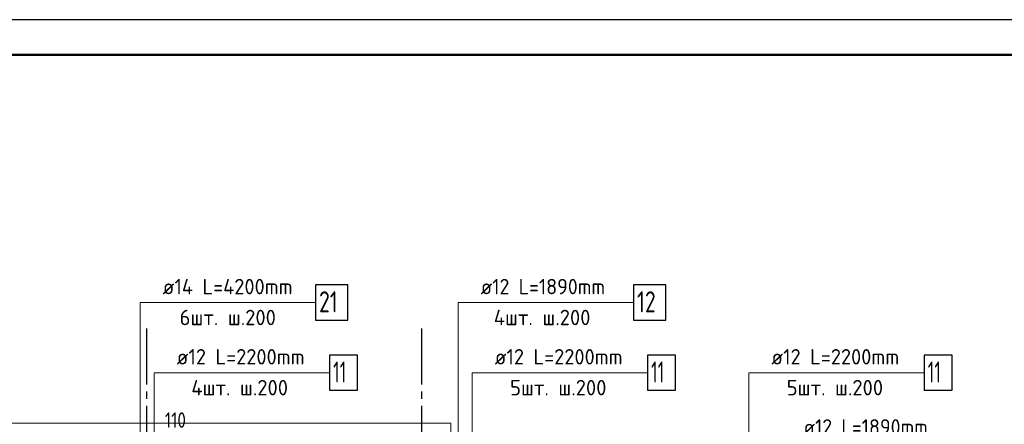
# Model space of a CAD drawing. Header units: millimetres. Extents: x 0 to 61017, y 0 to 42000.
# Tile 29 of 30: x 36952 to 50993, y 36235 to 42000. Entities that reach past the tile are written whole.
import ezdxf

# ---------------------------------------------------------------- set-up
doc = ezdxf.new("R2010")
doc.units = ezdxf.units.MM
doc.linetypes.add('______5', pattern=[1100, 800, -100, 100, -100])
for name, color, linetype, lineweight in [('Standard', 7, 'Continuous', 25), ('ДОП Верх по Х', 7, 'Continuous', 25), ('Оси', 40, '______5', 18), ('Позиционная метка номер позиции', 7, 'Continuous', 13)]:
    doc.layers.add(name, color=color, linetype=linetype, lineweight=lineweight)
doc.layers.add('ЖБ Перекрытие верхний уровень', color=7, linetype='Continuous', lineweight=25, true_color=0xe0e0ff)
doc.styles.add('GOST 2.304-81', font='txt')
doc.styles.add('ISOCPEUR', font='txt')

msp = doc.modelspace()

# ---------------------------------------------------------------- linework, layer by layer
at = {"layer": 'Standard', "color": 7, "linetype": 'Continuous', "lineweight": 13, "transparency": 33554687}
msp.add_lwpolyline([(0, 0), (59400, 0), (59400, 42000), (0, 42000), (0, 0)], close=True, dxfattribs=at)
at = {"layer": 'Standard', "color": 7, "linetype": 'Continuous', "lineweight": -3, "transparency": 33554687}
msp.add_lwpolyline([(0, 42000), (0, 0), (59400, 0), (59400, 42000), (0, 42000)], dxfattribs=at)
at = {"layer": 'Standard', "color": 7, "linetype": 'Continuous', "lineweight": 25, "transparency": 33554687}
msp.add_lwpolyline([(0, 42000), (0, 0), (59400, 0), (59400, 42000), (0, 42000)], dxfattribs=at)
at = {"layer": 'Standard', "color": 7, "linetype": 'Continuous', "lineweight": 18, "transparency": 33554687}
msp.add_lwpolyline([(59400, 42000), (0, 42000), (0, 0), (59400, 0), (59400, 42000)], dxfattribs=at)
at = {"layer": 'Standard', "color": 7, "linetype": 'Continuous', "lineweight": 13, "transparency": 33554687}
msp.add_lwpolyline([(59400, 42000), (0, 42000), (0, 0), (59400, 0), (59400, 42000)], dxfattribs=at)
at = {"layer": 'Standard', "color": 7, "linetype": 'Continuous', "lineweight": 50, "transparency": 33554687}
msp.add_lwpolyline([(2000, 41500), (58900, 41500), (58900, 500), (2000, 500), (2000, 41500)], close=True, dxfattribs=at)
at = {"layer": 'ДОП Верх по Х', "color": 7, "linetype": 'Continuous', "lineweight": 13, "transparency": 33554687}
for p, q in [((38970, 37970), (41100, 37970)), ((43505, 37970), (45547, 37970)), ((39170, 36970), (41256, 36970)), ((43705, 36970), (45791, 36970)), ((47650, 36970), (49736, 36970))]:
    msp.add_line(p, q, dxfattribs=at)
at = {"layer": 'ДОП Верх по Х', "color": 7, "linetype": 'Continuous', "lineweight": 25, "transparency": 33554687}
for points in [[(41170, 37720), (41630, 37720), (41630, 38220), (41170, 38220), (41170, 37720)], [(45705, 37720), (46165, 37720), (46165, 38220), (45705, 38220), (45705, 37720)], [(41370, 36720), (41770, 36720), (41770, 37220), (41370, 37220), (41370, 36720)], [(45905, 36720), (46305, 36720), (46305, 37220), (45905, 37220), (45905, 36720)], [(49850, 36720), (50250, 36720), (50250, 37220), (49850, 37220), (49850, 36720)]]:
    msp.add_lwpolyline(points, dxfattribs=at)
at = {"layer": 'ЖБ Перекрытие верхний уровень', "color": 7, "linetype": 'Continuous', "lineweight": 18, "transparency": 33554687}
for p, q in [((43100, 36250), (34420, 36250)), ((43100, 34830), (43100, 36250))]:
    msp.add_line(p, q, dxfattribs=at)
at = {"layer": 'Оси', "color": 8, "linetype": '______5', "lineweight": -3, "transparency": 33554687}
for p, q in [((38760, 37600), (38760, 15970)), ((42680, 37600), (42680, 15970))]:
    msp.add_line(p, q, dxfattribs=at)
at = {"layer": 'Позиционная метка номер позиции', "color": 7, "linetype": 'Continuous', "lineweight": 13, "transparency": 33554687}
for points in [[(39000, 33800), (38670, 34130), (38670, 37970), (41170, 37970)], [(42875, 35000), (43205, 35330), (43205, 37970), (45705, 37970)], [(39200, 35000), (38870, 35330), (38870, 36970), (41370, 36970)], [(43075, 33800), (43405, 34130), (43405, 36970), (45905, 36970)], [(47020, 34000), (47350, 34330), (47350, 36970), (49850, 36970)]]:
    msp.add_lwpolyline(points, dxfattribs=at)

# ---------------------------------------------------------------- texts
at = {"layer": 'Standard', "color": 7, "linetype": 'Continuous', "lineweight": 25, "transparency": 33554687, "insert": (39023, 36185), "char_height": 220, "width": 438.2, "attachment_point": 7, "style": 'GOST 2.304-81'}
msp.add_mtext('110', dxfattribs=at)
at = {"layer": 'ДОП Верх по Х', "color": 7, "linetype": 'Continuous', "lineweight": 13, "transparency": 33554687, "attachment_point": 7, "style": 'ISOCPEUR'}
for s, insert, char_height, width in [('\\W0.96;ø14 L=4200mm ', (38990, 38087), 220, 2194.69), ('\\W0.94;ø12 L=1890mm ', (43525, 38087), 220, 2104.38), ('\\W0.75;21', (41220, 37830), 300, 472.27), ('\\W0.75;12', (45755, 37830), 300, 472.28), ('\\W0.97;6шт. ш.200 ', (39232, 37647), 220, 1712.32), ('\\W0.97;4шт. ш.200 ', (43712, 37647), 220, 1734.41), ('\\W0.96;ø12 L=2200mm ', (39190, 37087), 220, 2150.52), ('\\W0.96;ø12 L=2200mm ', (43725, 37087), 220, 2150.52), ('\\W0.96;ø12 L=2200mm ', (47670, 37087), 220, 2150.52), ('\\W0.63;11', (41420, 36830), 300, 393.75), ('\\W0.63;11', (45955, 36830), 300, 393.75), ('\\W0.63;11', (49900, 36830), 300, 393.75), ('\\W0.97;4шт. ш.200 ', (39399, 36647), 220, 1734.41), ('\\W0.97;5шт. ш.200 ', (43945, 36647), 220, 1712.32), ('\\W0.97;5шт. ш.200 ', (47890, 36647), 220, 1712.32), ('\\W0.94;ø12 L=1890mm ', (48128, 36087), 220, 2104.37)]:
    msp.add_mtext(s, dxfattribs=dict(at, insert=insert, char_height=char_height, width=width))

doc.saveas('drawing.dxf')
